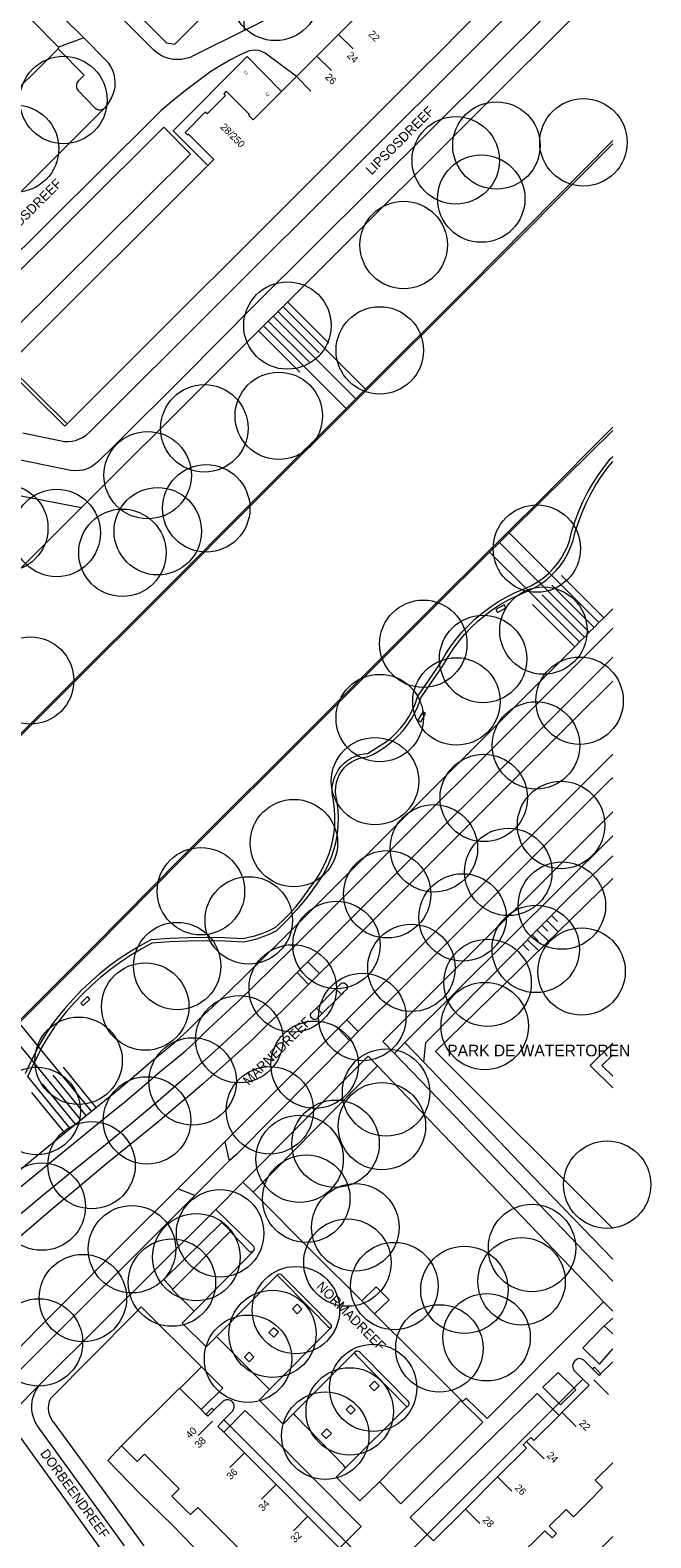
# Model space of a CAD drawing. Header units: metres. Extents: x 134994 to 136506, y 457393 to 459006.
# Tile 165 of 171: x 136415 to 136506, y 458351 to 458572. Entities that reach past the tile are written whole.
import ezdxf
from ezdxf.enums import TextEntityAlignment as Align

# ---------------------------------------------------------------- set-up
doc = ezdxf.new("R2010")
doc.units = ezdxf.units.M
for name, color, linetype, lineweight in [('B-WE-GR-BOOM-S', 250, 'Continuous', 13), ('B-WE-GW_TALUDLIJNEN', 251, 'Continuous', 5), ('B-WE-KG_BEBOUWING', 251, 'Continuous', 20), ('B-WE-KG_BEBOUWING TUSSENMUUR', 251, 'Continuous', 5), ('B-WE-KG_HUISNR', 251, 'Continuous', 5), ('B-WE-KG_ONDERGROND_REST', 251, 'Continuous', 5), ('B-WE-KG_STRAATNAAM', 251, 'Continuous', 5)]:
    doc.layers.add(name, color=color, linetype=linetype, lineweight=lineweight)
doc.styles.add('Styledgn000', font='dgn000.shx')

# ---------------------------------------------------------------- blocks, each defined once
blk = doc.blocks.new('SGR-BOOM_02')
blk.add_circle((0, 0), 6.4)

msp = doc.modelspace()

# ---------------------------------------------------------------- linework, layer by layer
at = {"layer": 'B-WE-GW_TALUDLIJNEN'}
for p, q in [((136451.69, 458531.09), (136463.78, 458518.98)), ((136452.4, 458531.79), (136458.43, 458525.75)), ((136448.86, 458528.26), (136460.95, 458516.16)), ((136449.57, 458528.97), (136455.6, 458522.93)), ((136450.28, 458529.68), (136462.37, 458517.57)), ((136450.98, 458530.38), (136457.02, 458524.34)), ((136448.15, 458527.56), (136454.19, 458521.51)), ((136498.69, 458485.5), (136492.48, 458491.71)), ((136495.86, 458482.67), (136489.65, 458488.88)), ((136497.27, 458484.09), (136491.07, 458490.29)), ((136494.44, 458481.26), (136488.24, 458487.47)), ((136489.64, 458440.47), (136490.52, 458439.61)), ((136490.34, 458441.18), (136492.03, 458439.51)), ((136491.04, 458441.9), (136491.92, 458441.03)), ((136487.53, 458438.34), (136489.17, 458436.72)), ((136488.23, 458439.05), (136489.11, 458438.18)), ((136488.94, 458439.76), (136490.6, 458438.12)), ((136486.83, 458437.63), (136487.71, 458436.76)), ((136422.89, 458412.59), (136418.07, 458418.48)), ((136424.37, 458413.77), (136419.55, 458419.66)), ((136419.79, 458410.07), (136414.96, 458415.96)), ((136421.34, 458411.33), (136416.52, 458417.22))]:
    msp.add_line(p, q, dxfattribs=at)
at = {"layer": 'B-WE-GW_TALUDLIJNEN', "flags": 128}
for points in [[(136422.18, 458501.63), (136344.33, 458423.87), (136338.6, 458418.18)], [(136490.69, 458492.08), (136484.82, 458497.95)], [(136487.27, 458489.85), (136481.98, 458495.13)], [(136489.11, 458490.83), (136483.4, 458496.54)], [(136489.48, 458490.47), (136489.11, 458490.83)], [(136491.05, 458491.73), (136490.69, 458492.08)], [(136497.98, 458484.8), (136491.05, 458491.73)], [(136487.65, 458489.47), (136487.27, 458489.85)], [(136495.15, 458481.97), (136487.65, 458489.47)], [(136496.57, 458483.38), (136489.48, 458490.47)], [(136472.32, 458420.42), (136472.65, 458423.27), (136493.99, 458444.88), (136500, 458450.63)], [(136500, 458396.03), (136474.07, 458421.98), (136500, 458447.29)], [(136414.92, 458420.75), (136411.65, 458424.76)], [(136415.93, 458422.68), (136413.07, 458426.18)], [(136416.27, 458422.26), (136415.93, 458422.68)], [(136423.67, 458413.21), (136416.27, 458422.26)], [(136415.27, 458420.32), (136414.92, 458420.75)], [(136422.12, 458411.96), (136415.27, 458420.32)], [(136420.56, 458410.7), (136414.35, 458418.3)]]:
    msp.add_lwpolyline(points, dxfattribs=at)
at = {"layer": 'B-WE-KG_BEBOUWING'}
for points in [[(136420.1, 458513.92), (136462.35, 458556.13), (136465.35, 458559.13), (136468.53, 458562.32), (136471.68, 458565.46), (136474.76, 458568.53), (136477.8, 458571.57), (136480.91, 458574.68), (136484.03, 458577.79), (136487.1, 458580.87), (136490.14, 458583.91), (136493.15, 458586.91), (136496.26, 458590.02), (136499.18, 458592.93), (136500, 458593.76)], [(136451.52, 458562.62), (136446.48, 458567.72), (136435.64, 458556.85), (136440.69, 458551.78)]]:
    msp.add_lwpolyline(points, dxfattribs=at)
at = {"layer": 'B-WE-KG_BEBOUWING', "flags": 128}
for points in [[(136463.02, 458574.11), (136459.87, 458570.96), (136456.69, 458567.78), (136453.69, 458564.78), (136451.52, 458562.62), (136447.35, 458558.45), (136446.7, 458559.1), (136446.82, 458559.22), (136443.4, 458562.64), (136443.04, 458562.28), (136443.28, 458562.03), (136440.59, 458559.34), (136440.34, 458559.58), (136437.37, 458556.61), (136437.74, 458556.24), (136437.86, 458556.36), (136441.57, 458552.66), (136440.69, 458551.78), (136413.17, 458524.26), (136411.44, 458522.53), (136411.08, 458522.18), (136419.75, 458513.56), (136420.1, 458513.92), (136411.44, 458522.53)], [(136500, 458376.51), (136498.22, 458374.74), (136498.01, 458374.52), (136497.08, 458375.44), (136495.76, 458376.76), (136495.56, 458376.87), (136495.35, 458376.95), (136495.12, 458376.97), (136494.89, 458376.93), (136494.63, 458376.8), (136494.44, 458376.64), (136494.41, 458376.61), (136494.25, 458376.38), (136494.14, 458376.11), (136494.11, 458375.89), (136494.14, 458375.67), (136494.22, 458375.47), (136494.32, 458375.27), (136495.63, 458373.99), (136496.57, 458373.08), (136492.57, 458369.09), (136492.14, 458368.65), (136488.44, 458364.96), (136487.99, 458365.44), (136487.39, 458364.84), (136486.9, 458364.35), (136487.36, 458363.88), (136483.14, 458359.66), (136478.42, 458354.94), (136473.78, 458350.3)], [(136443.07, 458367.99), (136466.35, 458344.71), (136495.63, 458373.99)], [(136497.08, 458375.44), (136497.35, 458375.71), (136498.22, 458374.74)], [(136440.42, 458368.8), (136441.32, 458369.72), (136441.61, 458369.44), (136440.69, 458368.53), (136440.42, 458368.8), (136439.73, 458369.5), (136436.61, 458372.62), (136436.55, 458372.67), (136428.09, 458364.19), (136430.38, 458361.9), (136431.45, 458362.97), (136434.01, 458360.41), (136436.52, 458357.89), (136435.45, 458356.82), (136437.59, 458354.69), (136438.16, 458354.12), (136439.23, 458355.19), (136443.31, 458351.11), (136445.85, 458348.57)], [(136460.01, 458349.23), (136455.36, 458353.87), (136450.71, 458358.52), (136446.06, 458363.17), (136443.05, 458366.18), (136442.17, 458367.05), (136443.07, 458367.99), (136444.36, 458369.33), (136444.48, 458369.57), (136444.55, 458369.83), (136444.56, 458370.1), (136444.5, 458370.36), (136444.39, 458370.57), (136444.27, 458370.68), (136444.22, 458370.73), (136444.02, 458370.85), (136443.8, 458370.93), (136443.58, 458370.96), (136443.35, 458370.93), (136443.14, 458370.85), (136442.94, 458370.75), (136441.61, 458369.44)], [(136485.82, 458347.56), (136490.05, 458351.77), (136491.12, 458350.7), (136491.62, 458351.2), (136491.79, 458351.36), (136490.72, 458352.43), (136493.17, 458354.89), (136494.25, 458353.82), (136496.34, 458355.91), (136498.5, 458358.08), (136497.43, 458359.15), (136500, 458361.72)]]:
    msp.add_lwpolyline(points, dxfattribs=at)
at = {"layer": 'B-WE-KG_BEBOUWING TUSSENMUUR'}
for p, q in [((136459.87, 458570.97), (136461.99, 458568.84)), ((136456.69, 458567.78), (136458.81, 458565.66)), ((136453.68, 458564.78), (136455.81, 458562.66)), ((136497.25, 458373.85), (136499.37, 458371.73)), ((136441.41, 458367.81), (136439.29, 458365.69)), ((136492.54, 458369.12), (136494.66, 458367.01)), ((136487.39, 458364.84), (136489.95, 458362.28)), ((136446.06, 458363.17), (136443.94, 458361.04)), ((136450.71, 458358.52), (136448.59, 458356.4)), ((136483.11, 458359.68), (136485.24, 458357.56)), ((136455.36, 458353.88), (136453.24, 458351.75)), ((136478.4, 458354.96), (136480.53, 458352.84))]:
    msp.add_line(p, q, dxfattribs=at)
at = {"layer": 'B-WE-KG_ONDERGROND_REST'}
for p, q in [((136422.18, 458501.63), (136500, 458579.32)), ((136416.05, 458576.91), (136422.54, 458570.49)), ((136418.86, 458569.12), (136414.79, 458573.22)), ((136422.54, 458570.49), (136418.86, 458569.12)), ((136388.65, 458538.83), (136418.77, 458568.88)), ((136418.86, 458569.12), (136418.77, 458568.88)), ((136425.56, 458560.15), (136397.35, 458531.97)), ((136432.85, 458558.78), (136403.77, 458529.94)), ((136434.26, 458557.37), (136409.98, 458533.22)), ((136422.18, 458501.63), (136411.61, 458503.68)), ((136453.11, 458437.12), (136500, 458484.01)), ((136500, 458479.75), (136455.35, 458435.1)), ((136471.46, 458474.02), (136474.78, 458478.86)), ((136471.92, 458473.8), (136475.21, 458478.61)), ((136500, 458476.23), (136494.07, 458470.3)), ((136494.07, 458470.3), (136486.22, 458462.45)), ((136499.97, 458465.46), (136500, 458465.49)), ((136486.22, 458462.45), (136479.87, 458456.11)), ((136499.77, 458461.89), (136500, 458462.12)), ((136469.6, 458431.73), (136499.77, 458461.89)), ((136466.34, 458423.44), (136500, 458457.07)), ((136479.87, 458456.11), (136472.25, 458448.5)), ((136472.25, 458448.5), (136465.74, 458442)), ((136465.74, 458442), (136460.76, 458437.02)), ((136460.76, 458437.02), (136457.05, 458433.38)), ((136455.35, 458435.1), (136457.05, 458433.38)), ((136455.46, 458431.76), (136457.05, 458433.38)), ((136455.46, 458431.76), (136454.15, 458430.46)), ((136459.42, 458431.15), (136460.16, 458431.85)), ((136460.86, 458431.89), (136460.99, 458431.78)), ((136462.73, 458424.89), (136469.6, 458431.73)), ((136454.15, 458430.46), (136451.53, 458427.9)), ((136451.53, 458427.9), (136449.51, 458425.96)), ((136456.03, 458426.79), (136455.89, 458426.91)), ((136455.92, 458427.66), (136456.61, 458428.33)), ((136457.47, 458427.52), (136456.61, 458428.33)), ((136457.47, 458427.52), (136456.75, 458426.84)), ((136459.78, 458425.32), (136461.06, 458426.59)), ((136462.73, 458424.89), (136461.06, 458426.59)), ((136459.05, 458424.61), (136459.78, 458425.32)), ((136462.73, 458424.89), (136461.48, 458423.57)), ((136468.06, 458421.68), (136466.34, 458423.44)), ((136469.58, 458423.28), (136468.06, 458421.68)), ((136464.21, 458421.3), (136445.84, 458402.84)), ((136465.57, 458419.85), (136464.21, 458421.3)), ((136468.06, 458421.68), (136476.92, 458412.43)), ((136465.57, 458419.85), (136474.1, 458410.95)), ((136500, 458416.63), (136496.71, 458419.91)), ((136498.42, 458419.92), (136500, 458418.35)), ((136417.04, 458405.24), (136425.6, 458412.22)), ((136476.92, 458412.43), (136480.64, 458408.53)), ((136474.1, 458410.95), (136494.86, 458389.28)), ((136442.66, 458408.19), (136436.31, 458401.83)), ((136443.22, 458408.73), (136443.83, 458405.95)), ((136438.82, 458400.85), (136443.83, 458405.95)), ((136441.86, 458398.82), (136445.84, 458402.84)), ((136445.84, 458402.84), (136447.36, 458401.36)), ((136488.41, 458403.57), (136500, 458391.55)), ((136412.39, 458374.49), (136438.82, 458400.85)), ((136438.82, 458400.85), (136436.31, 458401.83)), ((136441.86, 458398.82), (136416.51, 458373.58)), ((136443.56, 458397.22), (136441.86, 458398.82)), ((136447.43, 458393.41), (136443.56, 458397.22)), ((136444, 458395.62), (136443.86, 458395.78)), ((136450.84, 458389.2), (136441.99, 458380.24)), ((136494.86, 458389.28), (136498.65, 458385.31)), ((136463.28, 458385.46), (136465.14, 458383.56)), ((136500, 458383.92), (136498.65, 458385.31)), ((136498.77, 458381.79), (136500, 458382.91)), ((136498.77, 458381.79), (136500, 458382.9)), ((136449.72, 458372.44), (136458.63, 458381.37)), ((136458.27, 458381.68), (136458.63, 458381.37)), ((136458.63, 458381.37), (136458.73, 458381.44)), ((136498.77, 458381.79), (136500, 458380.59)), ((136462.15, 458377.84), (136453.27, 458368.93)), ((136462.25, 458377.94), (136462.15, 458377.84)), ((136436.61, 458372.62), (136439.76, 458375.77)), ((136442.92, 458372.64), (136439.76, 458375.77)), ((136439.73, 458369.5), (136442.92, 458372.64)), ((136494.6, 458372.39), (136492.35, 458370.21)), ((136460.88, 458361), (136469.83, 458369.91)), ((136460.01, 458349.23), (136463.17, 458352.4))]:
    msp.add_line(p, q, dxfattribs=at)
at = {"layer": 'B-WE-KG_ONDERGROND_REST', "flags": 128}
for points in [[(136416.06, 458588.28), (136434.68, 458569.74), (136435.9, 458569.55), (136463.49, 458597.21)], [(136465.62, 458595.08), (136445.9, 458575.38), (136446.04, 458571.52)], [(136446.04, 458571.52), (136454.62, 458575.89), (136456.42, 458577.14), (136458.17, 458578.45), (136459.87, 458579.83), (136461.52, 458581.27), (136463.12, 458582.77), (136472.02, 458591.66)], [(136413.64, 458512.59), (136419.21, 458511.45), (136419.74, 458511.35), (136420.28, 458511.32), (136420.82, 458511.38), (136421.33, 458511.5), (136421.9, 458511.7), (136422.43, 458511.97), (136422.93, 458512.3), (136423.38, 458512.71), (136500, 458589.23)], [(136446.04, 458571.52), (136438.68, 458567.88), (136438.1, 458567.61), (136437.49, 458567.42), (136436.87, 458567.3), (136436.23, 458567.27), (136435.6, 458567.31), (136434.98, 458567.44), (136434.37, 458567.64), (136433.8, 458567.91), (136433.27, 458568.26), (136432.86, 458568.6), (136417.88, 458583.6), (136417.41, 458584.09), (136417, 458584.64), (136416.66, 458585.23), (136416.39, 458585.85), (136416.2, 458586.51), (136416.08, 458587.18), (136416.05, 458587.86), (136416.06, 458588.28)], [(136500, 458583.56), (136464.79, 458548.43), (136447.47, 458531.2), (136437.31, 458520.97), (136427.09, 458510.8), (136424.54, 458508.28), (136424.08, 458507.9), (136423.57, 458507.58), (136423.02, 458507.33), (136422.44, 458507.15), (136421.85, 458507.06), (136421.24, 458507.04), (136420.64, 458507.1), (136407.03, 458509.87), (136406.55, 458509.95), (136406.06, 458509.95), (136405.57, 458509.88), (136405.13, 458509.73)], [(136422.54, 458570.49), (136425.7, 458567.26), (136426.1, 458566.79), (136426.45, 458566.28), (136426.73, 458565.72), (136426.93, 458565.14), (136427.06, 458564.53), (136427.1, 458563.91), (136427.07, 458563.29), (136427.02, 458562.97), (136426.83, 458562.29), (136426.56, 458561.64), (136426.22, 458561.02), (136425.81, 458560.45), (136425.56, 458560.15)], [(136418.77, 458568.88), (136422.61, 458564.98), (136421.7, 458564.11), (136421.55, 458563.86), (136421.47, 458563.57), (136421.47, 458563.28), (136421.55, 458562.99), (136421.7, 458562.74), (136421.71, 458562.73), (136424.21, 458560.17), (136424.44, 458560.01), (136424.71, 458559.91), (136424.99, 458559.9), (136425.26, 458559.97), (136425.5, 458560.11), (136425.56, 458560.15)], [(136453.69, 458564.78), (136449.3, 458568.09), (136449.09, 458568.23), (136448.66, 458568.44), (136448.19, 458568.59), (136447.71, 458568.65), (136447.23, 458568.63), (136446.75, 458568.54), (136446.3, 458568.37), (136445.35, 458567.93), (136443.92, 458567.19), (136442.52, 458566.39), (136441.17, 458565.52), (136437.42, 458562.77), (136435.44, 458561.14), (136433.88, 458559.82), (136432.85, 458558.78)], [(136434.26, 458557.37), (136438.19, 458553.44), (136412.35, 458527.77), (136408.47, 458531.72)], [(136500, 458555.44), (136479.05, 458534.18), (136447.32, 458502.53), (136434.29, 458489.47), (136376.51, 458431.94), (136349.04, 458404.54)], [(136500, 458554.94), (136479.19, 458534.04), (136447.46, 458502.38), (136434.43, 458489.33), (136376.65, 458431.8), (136349.17, 458404.4)], [(136380.42, 458382.51), (136381.56, 458383.62), (136380.49, 458384.72), (136380.13, 458385.07), (136379.69, 458385.59), (136379.31, 458386.16), (136379.01, 458386.77), (136378.77, 458387.41), (136378.61, 458388.08), (136378.54, 458388.7), (136378.53, 458389.39), (136378.6, 458390.09), (136378.75, 458390.77), (136378.98, 458391.42), (136379.28, 458392.05), (136379.65, 458392.64), (136380.09, 458393.18), (136394.67, 458407.8), (136424.15, 458437.24), (136436.87, 458450.12), (136457.61, 458470.81), (136475.7, 458488.9), (136489.58, 458502.66), (136500, 458512.93)], [(136394.53, 458407.94), (136424, 458437.39), (136436.73, 458450.26), (136457.46, 458470.95), (136475.56, 458489.04), (136489.44, 458502.81), (136500, 458513.43)], [(136493.65, 458496.77), (136494.04, 458498.24), (136494.5, 458499.69), (136495.04, 458501.11), (136495.65, 458502.5), (136496.33, 458503.86), (136497.09, 458505.18), (136497.91, 458506.46), (136498.8, 458507.69), (136499.75, 458508.87), (136499.76, 458508.88)], [(136494.14, 458496.64), (136494.52, 458498.1), (136494.98, 458499.53), (136495.51, 458500.94), (136496.12, 458502.32), (136496.8, 458503.66), (136497.55, 458504.97), (136498.37, 458506.23), (136499.25, 458507.45), (136500, 458508.39)], [(136499.76, 458508.88), (136500, 458509.15)], [(136490.69, 458492.08), (136491.35, 458492.76), (136491.95, 458493.5), (136492.49, 458494.28), (136492.96, 458495.11), (136493.36, 458495.97), (136493.65, 458496.77)], [(136491.05, 458491.73), (136491.72, 458492.42), (136492.34, 458493.17), (136492.89, 458493.97), (136493.37, 458494.82), (136493.79, 458495.69), (136494.13, 458496.6), (136494.14, 458496.64)], [(136487.27, 458489.85), (136488.13, 458490.25), (136488.95, 458490.72), (136489.11, 458490.83)], [(136489.11, 458490.83), (136489.89, 458491.38), (136490.61, 458492), (136490.69, 458492.08)], [(136489.48, 458490.47), (136490.26, 458491.04), (136490.99, 458491.68), (136491.05, 458491.73)], [(136474.78, 458478.86), (136475.46, 458480.06), (136476.22, 458481.22), (136477.04, 458482.33), (136477.93, 458483.39), (136478.87, 458484.39), (136479.88, 458485.34), (136480.93, 458486.23), (136482.04, 458487.06), (136483.19, 458487.82), (136484.38, 458488.52), (136485.61, 458489.14), (136486.88, 458489.69), (136487.18, 458489.81)], [(136475.21, 458478.61), (136475.89, 458479.79), (136476.63, 458480.93), (136477.45, 458482.03), (136478.32, 458483.08), (136479.26, 458484.07), (136480.25, 458485.01), (136481.3, 458485.89), (136482.4, 458486.7), (136483.54, 458487.45), (136484.72, 458488.13), (136485.94, 458488.74), (136487.2, 458489.28), (136487.37, 458489.35)], [(136487.18, 458489.81), (136487.27, 458489.85)], [(136487.37, 458489.35), (136487.65, 458489.47)], [(136487.65, 458489.47), (136488.52, 458489.89), (136489.36, 458490.39), (136489.48, 458490.47)], [(136483.11, 458486.3), (136484.33, 458486.96), (136484.1, 458487.4), (136482.88, 458486.74), (136483.11, 458486.3)], [(136500, 458486.82), (136498.69, 458485.5)], [(136497.27, 458484.09), (136496.57, 458483.38)], [(136497.98, 458484.8), (136497.27, 458484.09)], [(136498.69, 458485.5), (136497.98, 458484.8)], [(136495.15, 458481.97), (136494.44, 458481.26)], [(136495.86, 458482.67), (136495.15, 458481.97)], [(136496.57, 458483.38), (136495.86, 458482.67)], [(136494.44, 458481.26), (136451.72, 458438.53)], [(136466.76, 458467.31), (136467.55, 458467.94), (136468.29, 458468.63), (136468.97, 458469.38), (136469.59, 458470.18), (136470.14, 458471.02), (136470.63, 458471.91), (136471.05, 458472.83), (136471.39, 458473.78), (136471.46, 458474.02)], [(136467.05, 458466.9), (136467.86, 458467.55), (136468.61, 458468.25), (136469.31, 458469.01), (136469.95, 458469.82), (136470.52, 458470.68), (136471.02, 458471.58), (136471.46, 458472.51), (136471.82, 458473.48), (136471.92, 458473.8)], [(136472.18, 458471.74), (136471.48, 458470.52), (136471.92, 458470.27), (136472.61, 458471.49), (136472.18, 458471.74)], [(136464.07, 458465.64), (136465.43, 458466.44), (136466.75, 458467.3), (136466.76, 458467.31)], [(136464.1, 458465.14), (136464.98, 458465.54), (136465.82, 458466.02), (136466.63, 458466.57), (136467.05, 458466.9)], [(136459.11, 458458.77), (136458.97, 458459.41), (136458.92, 458460.07), (136458.94, 458460.73), (136459.05, 458461.38), (136459.23, 458462.01), (136459.48, 458462.62), (136459.81, 458463.19), (136460.21, 458463.72), (136460.66, 458464.2), (136461.17, 458464.61), (136461.73, 458464.97), (136462.33, 458465.25), (136462.95, 458465.46), (136463.6, 458465.59), (136464.07, 458465.64)], [(136459.6, 458458.88), (136459.47, 458459.49), (136459.42, 458460.12), (136459.45, 458460.74), (136459.55, 458461.36), (136459.74, 458461.96), (136460, 458462.53), (136460.33, 458463.07), (136460.73, 458463.56), (136461.18, 458463.99), (136461.69, 458464.36), (136462.24, 458464.67), (136462.82, 458464.9), (136463.43, 458465.06), (136464.06, 458465.14), (136464.1, 458465.14)], [(136485.33, 458450.83), (136499.97, 458465.46)], [(136455.65, 458445.94), (136456.34, 458446.84), (136456.97, 458447.78), (136457.52, 458448.76), (136458.01, 458449.78), (136458.42, 458450.83), (136458.76, 458451.91), (136459.02, 458453), (136459.2, 458454.12), (136459.3, 458455.24), (136459.33, 458456.37), (136459.27, 458457.5), (136459.13, 458458.62), (136459.11, 458458.77)], [(136456.04, 458445.62), (136456.74, 458446.53), (136457.37, 458447.48), (136457.94, 458448.48), (136458.44, 458449.51), (136458.86, 458450.58), (136459.21, 458451.67), (136459.49, 458452.78), (136459.68, 458453.91), (136459.79, 458455.05), (136459.83, 458456.2), (136459.78, 458457.34), (136459.66, 458458.48), (136459.6, 458458.88)], [(136469.58, 458423.28), (136500, 458453.57)], [(136471.08, 458436.59), (136472.92, 458438.43), (136485.33, 458450.83)], [(136450.51, 458440.1), (136451.59, 458441.06), (136452.61, 458442.08), (136453.58, 458443.16), (136454.49, 458444.29), (136455.33, 458445.46), (136455.65, 458445.94)], [(136456.04, 458445.62), (136454.91, 458444.15), (136453.71, 458442.73), (136452.46, 458441.36), (136451.15, 458440.04), (136450.75, 458439.66)], [(136450.51, 458440.1), (136449.54, 458439.61), (136448.55, 458439.2), (136447.52, 458438.86), (136446.47, 458438.6), (136445.83, 458438.49)], [(136432.37, 458438.32), (136430.78, 458437.46), (136429.23, 458436.53), (136427.72, 458435.53), (136426.26, 458434.47), (136424.84, 458433.34), (136423.48, 458432.15), (136422.17, 458430.91), (136420.92, 458429.6), (136419.72, 458428.24), (136418.59, 458426.83), (136418.01, 458426.07)], [(136432.51, 458437.83), (136430.93, 458436.97), (136429.39, 458436.04), (136427.9, 458435.05), (136426.45, 458433.98), (136425.05, 458432.86), (136423.7, 458431.67), (136422.4, 458430.43), (136421.16, 458429.13), (136419.98, 458427.77), (136418.86, 458426.36), (136418.42, 458425.78)], [(136445.83, 458438.49), (136443.15, 458438.61), (136440.46, 458438.66), (136437.78, 458438.63), (136435.1, 458438.52), (136432.42, 458438.32), (136432.37, 458438.32)], [(136445.91, 458437.99), (136443.22, 458438.12), (136440.54, 458438.17), (136437.85, 458438.13), (136435.16, 458438.02), (136432.51, 458437.83)], [(136443.86, 458430.83), (136446.04, 458432.92), (136451.72, 458438.53)], [(136450.75, 458439.66), (136449.77, 458439.17), (136448.75, 458438.75), (136447.71, 458438.4), (136446.65, 458438.13), (136445.91, 458437.99)], [(136445.25, 458429.41), (136447.42, 458431.5), (136453.11, 458437.12)], [(136461.06, 458426.59), (136462.13, 458427.68), (136471.08, 458436.59)], [(136453.78, 458433.53), (136453.08, 458432.8), (136449.28, 458429.09)], [(136453.78, 458433.53), (136454.63, 458434.4), (136455.35, 458435.1)], [(136455.46, 458431.76), (136453.78, 458433.53)], [(136456.61, 458428.33), (136459.2, 458430.94), (136459.42, 458431.15)], [(136460.27, 458430.34), (136459.42, 458431.15)], [(136460.16, 458431.85), (136460.3, 458431.97), (136460.49, 458432.03), (136460.68, 458432.01), (136460.84, 458431.91), (136460.86, 458431.89)], [(136461.02, 458431.05), (136460.59, 458430.64), (136460.27, 458430.34)], [(136460.99, 458431.78), (136461.11, 458431.61), (136461.16, 458431.42), (136461.13, 458431.22), (136461.02, 458431.05)], [(136422.43, 458428.69), (136423.45, 458429.64), (136423.11, 458430.01), (136422.09, 458429.06), (136422.43, 458428.69)], [(136449.28, 458429.09), (136445.49, 458425.48), (136441.64, 458421.92), (136437.74, 458418.43), (136433.79, 458414.99), (136429.79, 458411.62), (136425.73, 458408.3), (136425.66, 458408.24)], [(136439.43, 458426.7), (136443.86, 458430.83)], [(136440.82, 458425.28), (136445.25, 458429.41)], [(136457.47, 458427.52), (136459.64, 458429.67), (136460.27, 458430.34)], [(136432.75, 458420.82), (136434.46, 458422.16), (136436.11, 458423.55), (136437.71, 458425.01), (136439.26, 458426.52), (136439.43, 458426.7)], [(136455.89, 458426.91), (136455.77, 458427.07), (136455.73, 458427.26), (136455.76, 458427.46), (136455.87, 458427.62), (136455.92, 458427.66)], [(136456.75, 458426.84), (136456.6, 458426.71), (136456.42, 458426.65), (136456.23, 458426.67), (136456.06, 458426.76), (136456.03, 458426.79)], [(136415.93, 458422.68), (136416.89, 458424.32), (136417.92, 458425.93), (136418.01, 458426.07)], [(136416.27, 458422.26), (136417.22, 458423.9), (136418.24, 458425.5), (136418.42, 458425.78)], [(136434.01, 458419.29), (136435.74, 458420.65), (136437.42, 458422.07), (136439.05, 458423.55), (136440.63, 458425.09), (136440.82, 458425.28)], [(136449.51, 458425.96), (136447.23, 458423.74), (136444.66, 458421.36), (136442.05, 458419.03), (136439.89, 458417.15), (136437.72, 458415.28), (136436.66, 458414.39)], [(136459.05, 458424.61), (136456.83, 458422.35), (136443.22, 458408.73)], [(136461.48, 458423.57), (136459.78, 458425.32)], [(136414.92, 458420.75), (136415.8, 458422.44), (136415.93, 458422.68)], [(136415.27, 458420.32), (136416.14, 458422.01), (136416.27, 458422.26)], [(136461.48, 458423.57), (136444.91, 458406.88), (136443.83, 458405.95)], [(136472.32, 458420.42), (136469.58, 458423.28)], [(136500, 458423.2), (136496.71, 458419.91)], [(136413.99, 458418.73), (136414.79, 458420.47), (136414.92, 458420.75)], [(136414.35, 458418.3), (136415.13, 458420.03), (136415.27, 458420.32)], [(136424.46, 458413.84), (136427.39, 458416.21), (136430.26, 458418.63), (136432.75, 458420.82)], [(136488.41, 458403.57), (136472.32, 458420.42)], [(136500, 458421.5), (136498.42, 458419.92)], [(136425.6, 458412.22), (136428.55, 458414.6), (136431.45, 458417.04), (136434.01, 458419.29)], [(136465.57, 458419.85), (136447.36, 458401.36)], [(136436.66, 458414.39), (136433.33, 458411.59), (136425.92, 458405.55), (136421.09, 458401.53)], [(136423.67, 458413.21), (136424.37, 458413.77)], [(136424.37, 458413.77), (136424.46, 458413.84)], [(136420.56, 458410.7), (136421.34, 458411.33)], [(136421.34, 458411.33), (136422.12, 458411.96)], [(136422.12, 458411.96), (136422.89, 458412.59)], [(136422.89, 458412.59), (136423.67, 458413.21)], [(136415.78, 458406.77), (136419.79, 458410.07)], [(136419.79, 458410.07), (136420.56, 458410.7)], [(136398.84, 458392.08), (136403.15, 458395.97), (136407.52, 458399.8), (136411.93, 458403.57), (136415.78, 458406.77)], [(136425.66, 458408.24), (136421.08, 458404.59), (136416.55, 458400.87), (136412.07, 458397.09), (136407.65, 458393.25), (136406.79, 458392.5)], [(136443.22, 458408.73), (136442.66, 458408.19)], [(136500, 458388.3), (136497.06, 458391.39), (136480.64, 458408.53)], [(136400.16, 458390.6), (136404.46, 458394.48), (136408.82, 458398.3), (136413.22, 458402.07), (136417.04, 458405.24)], [(136421.09, 458401.53), (136418.3, 458399.22), (136410.52, 458392.57), (136405.92, 458388.4)], [(136410.63, 458376.13), (136419.48, 458384.98), (136428.43, 458393.99), (136436.31, 458401.83)], [(136447.36, 458401.36), (136456.3, 458392.38), (136463.28, 458385.46)], [(136435.57, 458387.14), (136434.27, 458388.55), (136442.76, 458396.93), (136443.89, 458395.82), (136443.86, 458395.78)], [(136435.57, 458387.14), (136444, 458395.62)], [(136444, 458395.62), (136446.77, 458392.71)], [(136438.63, 458383.85), (136447.11, 458392.44), (136447.39, 458392.76)], [(136446.77, 458392.71), (136446.95, 458392.63), (136447.14, 458392.63), (136447.33, 458392.71), (136447.39, 458392.76)], [(136447.39, 458392.76), (136447.5, 458392.92), (136447.54, 458393.12), (136447.49, 458393.31), (136447.43, 458393.41)], [(136451.57, 458389.18), (136451.41, 458389.29), (136451.21, 458389.34), (136451.01, 458389.31), (136450.84, 458389.2)], [(136458.27, 458381.68), (136455.92, 458384.06), (136450.84, 458389.2)], [(136458.61, 458382.06), (136455.77, 458384.93), (136451.57, 458389.18)], [(136438.62, 458384.05), (136435.5, 458387.09), (136435.57, 458387.14)], [(136463.28, 458385.46), (136465.35, 458387.5), (136467.25, 458385.61), (136465.14, 458383.56)], [(136453.09, 458384.25), (136453.77, 458383.56), (136454.46, 458384.24), (136453.78, 458384.93), (136453.09, 458384.25)], [(136477.98, 458370.64), (136478.52, 458371.17), (136481.62, 458368.22), (136496.39, 458383.04), (136498.65, 458385.31)], [(136429.86, 458383.44), (136417.68, 458371.15), (136417.49, 458370.69), (136417.38, 458370.2), (136417.34, 458369.69), (136417.39, 458369.19), (136417.51, 458368.71), (136417.71, 458368.24), (136417.98, 458367.82), (136418.06, 458367.72), (136431.33, 458349.53)], [(136439.76, 458375.77), (136430.96, 458384.56), (136429.86, 458383.44)], [(136441.99, 458380.24), (136440.48, 458378.68), (136436.95, 458382.17), (136438.63, 458383.85)], [(136438.63, 458383.85), (136438.66, 458383.96), (136438.62, 458384.05)], [(136465.14, 458383.56), (136471.12, 458377.6), (136477.8, 458370.88)], [(136442.33, 458379.86), (136441.99, 458380.24)], [(136449.66, 458380.81), (136450.37, 458380.14), (136451.05, 458380.83), (136450.34, 458381.5), (136449.66, 458380.81)], [(136458.73, 458381.44), (136458.81, 458381.59), (136458.82, 458381.77), (136458.75, 458381.93), (136458.62, 458382.05), (136458.61, 458382.06)], [(136498.77, 458381.79), (136495.62, 458378.57), (136498.07, 458376.18), (136500, 458378.39)], [(136449.72, 458372.44), (136449.4, 458372.8), (136442.33, 458379.86)], [(136462.98, 458377.92), (136462.81, 458378.04), (136462.62, 458378.08), (136462.42, 458378.05), (136462.25, 458377.94)], [(136446.1, 458377.21), (136446.76, 458376.52), (136447.43, 458377.21), (136446.77, 458377.9), (136446.1, 458377.21)], [(136462.15, 458377.84), (136462.48, 458377.44), (136469.83, 458369.91)], [(136470.02, 458370.8), (136467.18, 458373.67), (136462.98, 458377.92)], [(136464.38, 458372.93), (136465.07, 458372.28), (136465.81, 458373.01), (136465.12, 458373.66), (136464.38, 458372.93)], [(136492.35, 458370.21), (136489.77, 458372.79), (136492.01, 458374.94), (136494.6, 458372.39)], [(136416.11, 458373.18), (136408.73, 458365.77), (136408.77, 458365.69)], [(136415.87, 458372.88), (136415.54, 458372.36), (136415.28, 458371.81), (136415.14, 458371.37)], [(136416.11, 458373.18), (136415.87, 458372.88)], [(136416.51, 458373.58), (136416.11, 458373.18)], [(136453.27, 458368.93), (136451.75, 458367.36), (136448.21, 458370.91), (136449.72, 458372.44)], [(136492.14, 458368.65), (136488.92, 458371.87), (136470.36, 458353.71), (136473.78, 458350.3)], [(136428.49, 458349.53), (136415.73, 458367.18), (136415.47, 458367.64), (136415.22, 458368.23), (136415.04, 458368.84), (136414.95, 458369.47), (136414.93, 458370.11), (136414.99, 458370.75), (136415.14, 458371.37)], [(136443.05, 458366.18), (136446.19, 458369.39), (136449.26, 458366.4), (136463.17, 458352.4)], [(136460.97, 458369.52), (136461.65, 458368.83), (136462.3, 458369.49), (136461.62, 458370.18), (136460.97, 458369.52)], [(136477.8, 458370.88), (136474.65, 458367.71), (136468.3, 458361.41), (136465.73, 458358.82)], [(136477.98, 458370.64), (136480.96, 458367.69), (136468.99, 458355.71), (136465.94, 458358.83)], [(136469.83, 458369.91), (136470.01, 458370.01), (136470.14, 458370.16), (136470.19, 458370.36), (136470.17, 458370.57), (136470.07, 458370.74), (136470.02, 458370.8)], [(136477.8, 458370.88), (136477.98, 458370.64)], [(136460.88, 458361), (136460.56, 458361.35), (136453.59, 458368.56), (136453.27, 458368.93)], [(136433.19, 458337.78), (136413.47, 458365.18), (136413, 458365.52), (136412.49, 458365.78), (136412.3, 458365.85)], [(136457.38, 458365.92), (136458.04, 458365.26), (136458.8, 458366.02), (136458.14, 458366.68), (136457.38, 458365.92)], [(136451.39, 458340.91), (136449.32, 458338.87), (136444.79, 458343.34), (136440.02, 458347.96), (136435.48, 458352.64), (136430.76, 458357.21), (136426.06, 458362.04), (136428.09, 458364.19)], [(136465.72, 458358.8), (136462.99, 458356.12), (136459.52, 458359.62), (136460.88, 458361)], [(136465.73, 458358.82), (136465.72, 458358.8)], [(136465.94, 458358.83), (136465.83, 458358.86), (136465.73, 458358.82)], [(136482.35, 458341.94), (136483.61, 458340.6), (136483.68, 458340.67), (136486.73, 458337.71), (136491.77, 458342.7), (136500, 458350.9)]]:
    msp.add_lwpolyline(points, dxfattribs=at)

# ---------------------------------------------------------------- block references
at = {"layer": 'B-WE-GR-BOOM-S'}
for p in [(136450.6, 458576.46), (136419.57, 458561.36), (136495.72, 458555.16), (136412.49, 458554.24), (136482.98, 458554.7), (136477.02, 458552.52), (136480.75, 458546.91), (136469.39, 458540.12), (136452.37, 458528.32), (136465.89, 458524.68), (136440.2, 458513.26), (136451.1, 458515.09), (136431.9, 458506.4), (136440.48, 458501.54), (136410.9, 458498.65), (136418.58, 458497.93), (136433.38, 458498.19), (136488.89, 458495.64), (136428.2, 458495.03), (136489.86, 458483.63), (136472.26, 458481.7), (136481.02, 458479.47), (136414.69, 458476.32), (136477.12, 458473.25), (136495.15, 458473.36), (136465.88, 458470.82), (136488.77, 458466.81), (136465.19, 458461.57), (136481.12, 458459.11), (136492.44, 458455.15), (136453.31, 458452.5), (136473.81, 458451.73), (136484.71, 458448.28), (136439.7, 458445.45), (136466.97, 458445), (136492.56, 458443.34), (136446.7, 458441.18), (136478.01, 458441.61), (136459.55, 458437.57), (136488.73, 458437), (136436.22, 458434.49), (136470.53, 458434.22), (136495.44, 458433.69), (136481.68, 458432.03), (136453.14, 458431.21), (136431.54, 458428.55), (136463.33, 458427.02), (136481.26, 458425.7), (136445.32, 458423.77), (136421.78, 458420.61), (136456.36, 458420.03), (136438.49, 458417.58), (136466.81, 458415.96), (136415.64, 458413.25), (136431.8, 458411.88), (136449.79, 458413.35), (136466.2, 458411.03), (136459.41, 458408.45), (136423.68, 458405.32), (136454.15, 458406.24), (136455.12, 458400.41), (136499.19, 458402.46), (136416.39, 458399.24), (136462.31, 458396.21), (136442.51, 458395.33), (136429.6, 458393), (136439.03, 458391.84), (136488.19, 458393.18), (136461.15, 458391.04), (136435.45, 458388.11), (136468.02, 458387.61), (136486.65, 458388.3), (136422.41, 458385.84), (136478.29, 458387.05), (136453.61, 458384.08), (136450.18, 458380.61), (136415.98, 458379.35), (136474.62, 458378.48), (136481.53, 458380.1), (136446.6, 458376.96), (136464.92, 458372.7), (136461.49, 458369.25), (136457.91, 458365.69)]:
    msp.add_blockref('SGR-BOOM_02', p, dxfattribs=at)

# ---------------------------------------------------------------- texts
at = {"layer": 'B-WE-KG_BEBOUWING', "style": 'Styledgn000'}
for p in [(136446.3, 458565.37), (136449.44, 458562.2)]:
    msp.add_text('C', height=0.5, rotation=45, dxfattribs=at).set_placement(p, align=Align.MIDDLE_CENTER)
at = {"layer": 'B-WE-KG_HUISNR', "linetype": 'Continuous', "style": 'Styledgn000'}
for s, rotation, p in [('22', 315.0077, (136464.52, 458571.3)), ('24', 315.0077, (136461.37, 458568.16)), ('26', 315.0077, (136458.18, 458565.01)), ('28/250', 314.9922, (136442.83, 458557.7)), ('22', 314.9937, (136495.37, 458367.78)), ('24', 314.9937, (136490.65, 458363.08)), ('26', 314.9937, (136485.95, 458358.34)), ('28', 314.9937, (136481.24, 458353.62))]:
    msp.add_text(s, height=1.054, rotation=rotation, dxfattribs=at).set_placement(p, align=Align.MIDDLE_LEFT)
for s, rotation, p in [('40', 45.0232, (136438.82, 458366.68)), ('38', 45.0309, (136440.15, 458365.26)), ('36', 45.0309, (136444.8, 458360.63)), ('34', 45.0309, (136449.48, 458356)), ('32', 45.0309, (136454.17, 458351.4))]:
    msp.add_text(s, height=1.054, rotation=rotation, dxfattribs=at).set_placement(p, align=Align.MIDDLE_RIGHT)
at = {"layer": 'B-WE-KG_STRAATNAAM', "style": 'Styledgn000'}
for s, rotation, p in [('LIPSOSDREEF', 45, (136469.31, 458554.92)), ('RHODOSDREEF', 44.9211, (136414.3, 458543.83)), ('MARNEDREEF', 44.9037, (136451.34, 458421.53)), ('DORBEENDREEF', 306.022, (136420.67, 458356.77))]:
    msp.add_text(s, height=1.4, rotation=rotation, dxfattribs=at).set_placement(p, align=Align.CENTER)
msp.add_text('PARK DE WATERTOREN', height=1.7, rotation=359.9762, dxfattribs=at).set_placement((136475.78, 458422.97), align=Align.TOP_LEFT)
msp.add_text('NORMADREEF', height=1.4, rotation=314.9611, dxfattribs=at).set_placement((136456.5, 458387.42))

doc.saveas('drawing.dxf')
